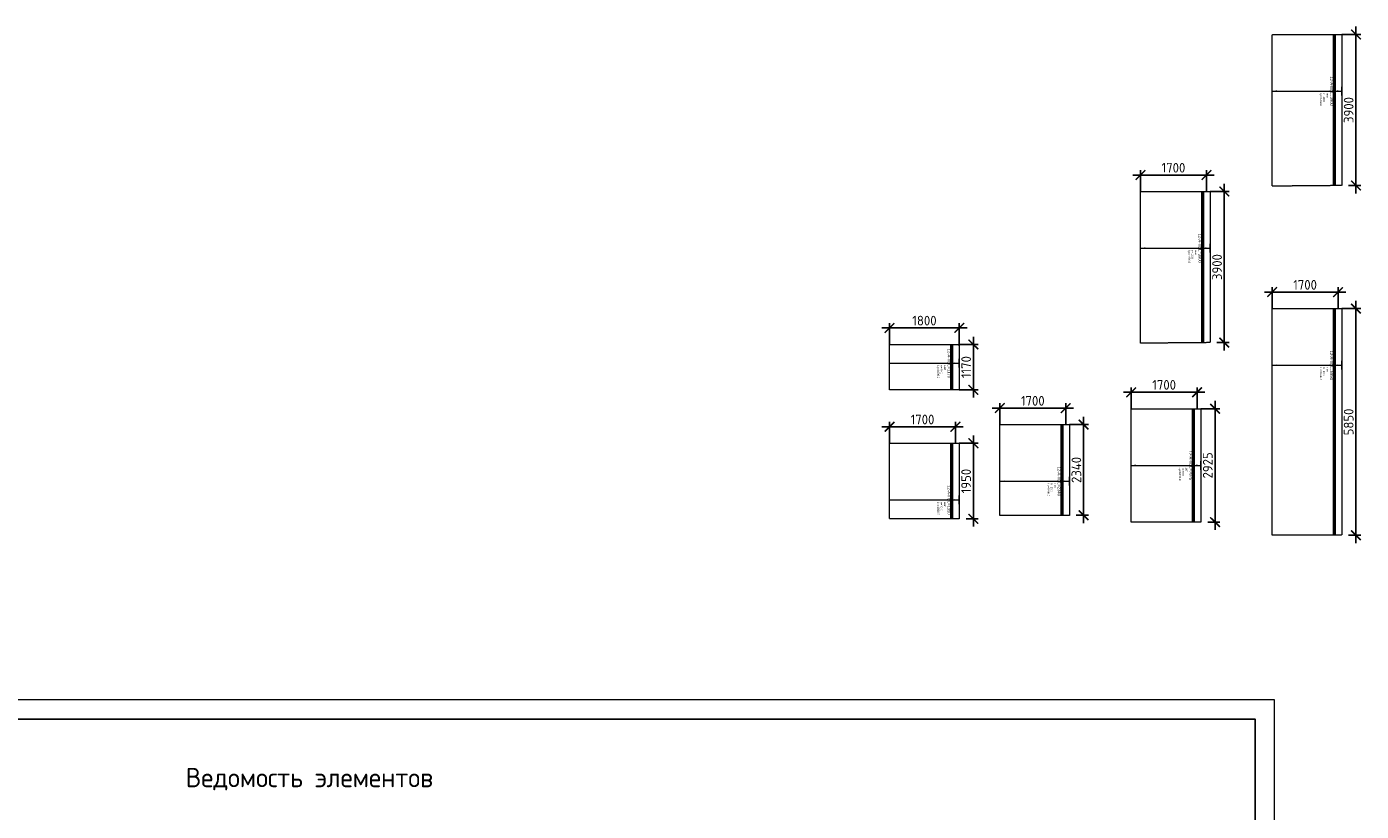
# Model space of a CAD drawing. Header units: millimetres. Extents: x -386473 to 311666, y -59273 to 291770.
# Tile 87 of 132: x 55259 to 89685, y 35069 to 55317. Entities that reach past the tile are written whole.
import ezdxf
from ezdxf.enums import TextEntityAlignment as Align

# ---------------------------------------------------------------- set-up
doc = ezdxf.new("R2010")
doc.units = ezdxf.units.MM
doc.set_wipeout_variables(frame=1)
doc.linetypes.add('01 Штриховая _4 мм_', pattern=[6, 3.5, -2.5])
doc.linetypes.add('GOST2.303 4', pattern=[7, 5, -2, 0])
for name, color, linetype, lineweight in [('АрмСтер', 2, 'Continuous', 50), ('контур распр. стерхней', 2, 'GOST2.303 4', 20), ('РАЗМЕРЫ', 1, 'Continuous', 9), ('ТОНКИЕ', 7, 'Continuous', 9)]:
    doc.layers.add(name, color=color, linetype=linetype, lineweight=lineweight)
doc.layers.add('АрмСтер_атрибуты', color=2, linetype='Continuous', lineweight=0, plot=False)
doc.layers.add('ТОЛСТЫЕ_ОСНОВНЫЕ', color=6, linetype='Continuous')
doc.styles.add('GOST-2.304_Type-B', font='GOST_Common.ttf')
doc.styles.get("Standard").update_dxf_attribs({"font": 'arial.ttf'})
doc.styles.add('Аннотативный', font='arial.ttf')
doc.dimstyles.new('СПДС', dxfattribs={"dimscale": 100, "dimtxt": 2.5, "dimasz": 2.5, "dimexe": 1.25, "dimexo": 0, "dimtad": 1, "dimdec": 0, "dimtxsty": 'GOST-2.304_Type-B', "dimblk": 'ARCHTICK', "dimcen": 2.5, "dimdle": 2, "dimadec": 0, "dimazin": 2, "dimtfac": 0.75, "dimtdec": 0, "dimtmove": 1, "dimatfit": 3, "dimfxl": 1, "dimtolj": 1, "dimarcsym": 1})

# ---------------------------------------------------------------- blocks, each defined once
blk = doc.blocks.new('*U51')
at = {"layer": 'РАЗМЕРЫ'}
for p, q in [((112, 200), (-112, 200)), ((112, -1600), (-112, -1600))]:
    blk.add_line(p, q, dxfattribs=at)
at = {"layer": 'РАЗМЕРЫ', "ltscale": 15}
blk.add_line((0, -1600), (0, 200), dxfattribs=at)
at = {"layer": 'РАЗМЕРЫ'}
for points in [[(0, 200), (21, 75), (-21, 75)], [(0, -1600), (21, -1475), (-21, -1475)]]:
    blk.add_solid(points, dxfattribs=at)
at = {"layer": 'АрмСтер_атрибуты', "color": 215, "ltscale": 15, "style": 'Аннотативный'}
for s, p in [('Lр=', (50, -368)), ('шаг', (51, -194)), ('n=', (51, -285))]:
    blk.add_text(s, height=50, dxfattribs=at).set_placement(p)
at = {"layer": 'АрмСтер_атрибуты', "color": 215, "style": 'Аннотативный'}
for tag, p, flags in [('КОЛ', (138, -285), 8), ('ШИРИНА', (173, -368), 8), ('ШАГ', (191, -194), 10)]:
    blk.add_attdef(tag, p, '', height=50, dxfattribs=dict(at, flags=flags))
at = {"layer": 'АрмСтер_атрибуты', "flags": 9}
for tag, p in [('МАССА', (-1034, -1010)), ('ОБОЗНАЧЕНИЕ', (-1034, -1124))]:
    blk.add_attdef(tag, p, '', height=75, dxfattribs=at)
at = {"linetype": 'Continuous', "lineweight": 0}
blk.add_wipeout([(35, 0), (28, 21), (11, 33), (-11, 33), (-28, 21), (-35, 0), (-28, -21), (-11, -33), (11, -33), (28, -21)], dxfattribs=at)
at = {"color": 0, "linetype": 'ByBlock', "lineweight": -2, "ltscale": 100}
blk.add_line((-1463, 0), (877, 0), dxfattribs=at)
at = {"layer": 'РАЗМЕРЫ'}
blk.add_circle((0, 0), 35, dxfattribs=at)
at = {"layer": 'АрмСтер_атрибуты', "style": 'Аннотативный', "flags": 8}
blk.add_attdef('ПОЗ', (110, 30), '', height=75, dxfattribs=at)
blk.add_attdef('НАИМЕНОВАНИЕ', text='', height=75, dxfattribs=at).set_placement((0, -29), align=Align.TOP_CENTER)
blk = doc.blocks.new('_ArchTick')
at = {"color": 0, "linetype": 'ByBlock', "const_width": 0.15}
blk.add_lwpolyline([(-0.5, -0.5), (0.5, 0.5)], dxfattribs=at)
blk = doc.blocks.new('*D189')
at = {"layer": 'DEFPOINTS', "color": 0, "transparency": 16777216}
for p in [(82160, 45048), (82522, 45048), (82332, 42708)]:
    blk.add_point(p, dxfattribs=at)
at = {"layer": 'РАЗМЕРЫ', "color": 0, "lineweight": -2, "transparency": 16777216}
for p, q in [((82522, 42508), (82522, 45248)), ((82160, 45048), (82647, 45048)), ((82332, 42708), (82647, 42708))]:
    blk.add_line(p, q, dxfattribs=at)
at = {"layer": 'РАЗМЕРЫ', "color": 0, "lineweight": -2, "transparency": 16777216, "xscale": 250, "yscale": 250, "zscale": 250}
for p, rotation in [((82522, 45048), 90), ((82522, 42708), 270)]:
    blk.add_blockref('_ArchTick', p, dxfattribs=dict(at, rotation=rotation))
at = {"layer": 'РАЗМЕРЫ', "color": 0, "lineweight": 0, "transparency": 16777216, "insert": (82335, 43878), "char_height": 250, "attachment_point": 5, "rotation": 90, "style": 'GOST-2.304_Type-B'}
blk.add_mtext('\\A1;2340', dxfattribs=at)
blk = doc.blocks.new('*D190')
at = {"layer": 'DEFPOINTS', "color": 0, "transparency": 16777216}
for p in [(80360, 45474), (80360, 45048), (82060, 45048)]:
    blk.add_point(p, dxfattribs=at)
at = {"layer": 'РАЗМЕРЫ', "color": 0, "lineweight": -2, "transparency": 16777216}
for p, q in [((82260, 45474), (80160, 45474)), ((80360, 45048), (80360, 45599)), ((82060, 45048), (82060, 45599))]:
    blk.add_line(p, q, dxfattribs=at)
at = {"layer": 'РАЗМЕРЫ', "color": 0, "lineweight": -2, "transparency": 16777216, "xscale": 250, "yscale": 250, "zscale": 250, "rotation": 180}
blk.add_blockref('_ArchTick', (80360, 45474), dxfattribs=at)
at = {"layer": 'РАЗМЕРЫ', "color": 0, "lineweight": -2, "transparency": 16777216, "xscale": 250, "yscale": 250, "zscale": 250}
blk.add_blockref('_ArchTick', (82060, 45474), dxfattribs=at)
at = {"layer": 'РАЗМЕРЫ', "color": 0, "lineweight": 0, "transparency": 16777216, "insert": (81210, 45662), "char_height": 250, "attachment_point": 5, "style": 'GOST-2.304_Type-B'}
blk.add_mtext('\\A1;1700', dxfattribs=at)
blk = doc.blocks.new('*U54')
at = {"layer": 'РАЗМЕРЫ'}
for p, q in [((112, 200), (-112, 200)), ((112, -1600), (-112, -1600))]:
    blk.add_line(p, q, dxfattribs=at)
at = {"layer": 'РАЗМЕРЫ', "ltscale": 15}
blk.add_line((0, -1600), (0, 200), dxfattribs=at)
at = {"layer": 'РАЗМЕРЫ'}
for points in [[(0, 200), (21, 75), (-21, 75)], [(0, -1600), (21, -1475), (-21, -1475)]]:
    blk.add_solid(points, dxfattribs=at)
at = {"layer": 'АрмСтер_атрибуты', "color": 215, "ltscale": 15, "style": 'Аннотативный'}
for s, p in [('Lр=', (50, -368)), ('шаг', (51, -194)), ('n=', (51, -285))]:
    blk.add_text(s, height=50, dxfattribs=at).set_placement(p)
at = {"layer": 'АрмСтер_атрибуты', "color": 215, "style": 'Аннотативный'}
for tag, p, flags in [('КОЛ', (138, -285), 8), ('ШИРИНА', (173, -368), 8), ('ШАГ', (191, -194), 10)]:
    blk.add_attdef(tag, p, '', height=50, dxfattribs=dict(at, flags=flags))
at = {"layer": 'АрмСтер_атрибуты', "flags": 9}
for tag, p in [('МАССА', (-1034, -1010)), ('ОБОЗНАЧЕНИЕ', (-1034, -1124))]:
    blk.add_attdef(tag, p, '', height=75, dxfattribs=at)
at = {"linetype": 'Continuous', "lineweight": 0}
blk.add_wipeout([(35, 0), (28, 21), (11, 33), (-11, 33), (-28, 21), (-35, 0), (-28, -21), (-11, -33), (11, -33), (28, -21)], dxfattribs=at)
at = {"color": 0, "linetype": 'ByBlock', "lineweight": -2, "ltscale": 100}
blk.add_line((-1463, 0), (487, 0), dxfattribs=at)
at = {"layer": 'РАЗМЕРЫ'}
blk.add_circle((0, 0), 35, dxfattribs=at)
at = {"layer": 'АрмСтер_атрибуты', "style": 'Аннотативный', "flags": 8}
blk.add_attdef('ПОЗ', (110, 30), '', height=75, dxfattribs=at)
blk.add_attdef('НАИМЕНОВАНИЕ', text='', height=75, dxfattribs=at).set_placement((0, -29), align=Align.TOP_CENTER)
blk = doc.blocks.new('*D191')
at = {"layer": 'DEFPOINTS', "color": 0, "transparency": 16777216}
for p in [(79316, 44566), (79679, 44566), (79489, 42616)]:
    blk.add_point(p, dxfattribs=at)
at = {"layer": 'РАЗМЕРЫ', "color": 0, "lineweight": -2, "transparency": 16777216}
for p, q in [((79679, 42416), (79679, 44766)), ((79316, 44566), (79804, 44566)), ((79489, 42616), (79804, 42616))]:
    blk.add_line(p, q, dxfattribs=at)
at = {"layer": 'РАЗМЕРЫ', "color": 0, "lineweight": -2, "transparency": 16777216, "xscale": 250, "yscale": 250, "zscale": 250}
for p, rotation in [((79679, 44566), 90), ((79679, 42616), 270)]:
    blk.add_blockref('_ArchTick', p, dxfattribs=dict(at, rotation=rotation))
at = {"layer": 'РАЗМЕРЫ', "color": 0, "lineweight": 0, "transparency": 16777216, "insert": (79491, 43591), "char_height": 250, "attachment_point": 5, "rotation": 90, "style": 'GOST-2.304_Type-B'}
blk.add_mtext('\\A1;1950', dxfattribs=at)
blk = doc.blocks.new('*D192')
at = {"layer": 'DEFPOINTS', "color": 0, "transparency": 16777216}
for p in [(77516, 44992), (77516, 44566), (79216, 44566)]:
    blk.add_point(p, dxfattribs=at)
at = {"layer": 'РАЗМЕРЫ', "color": 0, "lineweight": -2, "transparency": 16777216}
for p, q in [((77516, 44566), (77516, 45117)), ((79216, 44566), (79216, 45117)), ((79416, 44992), (77316, 44992))]:
    blk.add_line(p, q, dxfattribs=at)
at = {"layer": 'РАЗМЕРЫ', "color": 0, "lineweight": -2, "transparency": 16777216, "xscale": 250, "yscale": 250, "zscale": 250, "rotation": 180}
blk.add_blockref('_ArchTick', (77516, 44992), dxfattribs=at)
at = {"layer": 'РАЗМЕРЫ', "color": 0, "lineweight": -2, "transparency": 16777216, "xscale": 250, "yscale": 250, "zscale": 250}
blk.add_blockref('_ArchTick', (79216, 44992), dxfattribs=at)
at = {"layer": 'РАЗМЕРЫ', "color": 0, "lineweight": 0, "transparency": 16777216, "insert": (78366, 45180), "char_height": 250, "attachment_point": 5, "style": 'GOST-2.304_Type-B'}
blk.add_mtext('\\A1;1700', dxfattribs=at)
blk = doc.blocks.new('*U57')
at = {"layer": 'РАЗМЕРЫ'}
for p, q in [((112, 200), (-112, 200)), ((112, -1600), (-112, -1600))]:
    blk.add_line(p, q, dxfattribs=at)
at = {"layer": 'РАЗМЕРЫ', "ltscale": 15}
blk.add_line((0, -1600), (0, 200), dxfattribs=at)
at = {"layer": 'РАЗМЕРЫ'}
for points in [[(0, 200), (21, 75), (-21, 75)], [(0, -1600), (21, -1475), (-21, -1475)]]:
    blk.add_solid(points, dxfattribs=at)
at = {"layer": 'АрмСтер_атрибуты', "color": 215, "ltscale": 15, "style": 'Аннотативный'}
for s, p in [('Lр=', (50, -368)), ('шаг', (51, -194)), ('n=', (51, -285))]:
    blk.add_text(s, height=50, dxfattribs=at).set_placement(p)
at = {"layer": 'АрмСтер_атрибуты', "color": 215, "style": 'Аннотативный'}
for tag, p, flags in [('КОЛ', (138, -285), 8), ('ШИРИНА', (173, -368), 8), ('ШАГ', (191, -194), 10)]:
    blk.add_attdef(tag, p, '', height=50, dxfattribs=dict(at, flags=flags))
at = {"layer": 'АрмСтер_атрибуты', "flags": 9}
for tag, p in [('МАССА', (-1034, -1010)), ('ОБОЗНАЧЕНИЕ', (-1034, -1124))]:
    blk.add_attdef(tag, p, '', height=75, dxfattribs=at)
at = {"linetype": 'Continuous', "lineweight": 0}
blk.add_wipeout([(35, 0), (28, 21), (11, 33), (-11, 33), (-28, 21), (-35, 0), (-28, -21), (-11, -33), (11, -33), (28, -21)], dxfattribs=at)
at = {"color": 0, "linetype": 'ByBlock', "lineweight": -2, "ltscale": 100}
blk.add_line((-488, 0), (682, 0), dxfattribs=at)
at = {"layer": 'РАЗМЕРЫ'}
blk.add_circle((0, 0), 35, dxfattribs=at)
at = {"layer": 'АрмСтер_атрибуты', "style": 'Аннотативный', "flags": 8}
blk.add_attdef('ПОЗ', (110, 30), '', height=75, dxfattribs=at)
blk.add_attdef('НАИМЕНОВАНИЕ', text='', height=75, dxfattribs=at).set_placement((0, -29), align=Align.TOP_CENTER)
blk = doc.blocks.new('*D188')
at = {"layer": 'DEFPOINTS', "color": 0, "transparency": 16777216}
for p in [(79316, 47117), (79679, 47117), (79316, 45947)]:
    blk.add_point(p, dxfattribs=at)
at = {"layer": 'РАЗМЕРЫ', "color": 0, "lineweight": -2, "transparency": 16777216}
for p, q in [((79679, 45747), (79679, 47317)), ((79316, 47117), (79804, 47117)), ((79316, 45947), (79804, 45947))]:
    blk.add_line(p, q, dxfattribs=at)
at = {"layer": 'РАЗМЕРЫ', "color": 0, "lineweight": -2, "transparency": 16777216, "xscale": 250, "yscale": 250, "zscale": 250}
for p, rotation in [((79679, 47117), 90), ((79679, 45947), 270)]:
    blk.add_blockref('_ArchTick', p, dxfattribs=dict(at, rotation=rotation))
at = {"layer": 'РАЗМЕРЫ', "color": 0, "lineweight": 0, "transparency": 16777216, "insert": (79491, 46532), "char_height": 250, "attachment_point": 5, "rotation": 90, "style": 'GOST-2.304_Type-B'}
blk.add_mtext('\\A1;1170', dxfattribs=at)
blk = doc.blocks.new('*D193')
at = {"layer": 'DEFPOINTS', "color": 0, "transparency": 16777216}
for p in [(77516, 47543), (77516, 47117), (79316, 47082)]:
    blk.add_point(p, dxfattribs=at)
at = {"layer": 'РАЗМЕРЫ', "color": 0, "lineweight": -2, "transparency": 16777216}
for p, q in [((79516, 47543), (77316, 47543)), ((77516, 47117), (77516, 47668)), ((79316, 47082), (79316, 47668))]:
    blk.add_line(p, q, dxfattribs=at)
at = {"layer": 'РАЗМЕРЫ', "color": 0, "lineweight": -2, "transparency": 16777216, "xscale": 250, "yscale": 250, "zscale": 250, "rotation": 180}
blk.add_blockref('_ArchTick', (77516, 47543), dxfattribs=at)
at = {"layer": 'РАЗМЕРЫ', "color": 0, "lineweight": -2, "transparency": 16777216, "xscale": 250, "yscale": 250, "zscale": 250}
blk.add_blockref('_ArchTick', (79316, 47543), dxfattribs=at)
at = {"layer": 'РАЗМЕРЫ', "color": 0, "lineweight": 0, "transparency": 16777216, "insert": (78416, 47731), "char_height": 250, "attachment_point": 5, "style": 'GOST-2.304_Type-B'}
blk.add_mtext('\\A1;1800', dxfattribs=at)
blk = doc.blocks.new('*U47')
at = {"layer": 'РАЗМЕРЫ'}
for p, q in [((112, 200), (-112, 200)), ((112, -1600), (-112, -1600))]:
    blk.add_line(p, q, dxfattribs=at)
at = {"layer": 'РАЗМЕРЫ', "ltscale": 15}
blk.add_line((0, -1600), (0, 200), dxfattribs=at)
at = {"layer": 'РАЗМЕРЫ'}
for points in [[(0, 200), (21, 75), (-21, 75)], [(0, -1600), (21, -1475), (-21, -1475)]]:
    blk.add_solid(points, dxfattribs=at)
at = {"layer": 'АрмСтер_атрибуты', "color": 215, "ltscale": 15, "style": 'Аннотативный'}
for s, p in [('Lр=', (50, -368)), ('шаг', (51, -194)), ('n=', (51, -285))]:
    blk.add_text(s, height=50, dxfattribs=at).set_placement(p)
at = {"layer": 'АрмСтер_атрибуты', "color": 215, "style": 'Аннотативный'}
for tag, p, flags in [('КОЛ', (138, -285), 8), ('ШИРИНА', (173, -368), 8), ('ШАГ', (191, -194), 10)]:
    blk.add_attdef(tag, p, '', height=50, dxfattribs=dict(at, flags=flags))
at = {"layer": 'АрмСтер_атрибуты', "flags": 9}
for tag, p in [('МАССА', (-1034, -1010)), ('ОБОЗНАЧЕНИЕ', (-1034, -1124))]:
    blk.add_attdef(tag, p, '', height=75, dxfattribs=at)
at = {"linetype": 'Continuous', "lineweight": 0}
blk.add_wipeout([(35, 0), (28, 21), (11, 33), (-11, 33), (-28, 21), (-35, 0), (-28, -21), (-11, -33), (11, -33), (28, -21)], dxfattribs=at)
at = {"color": 0, "linetype": 'ByBlock', "lineweight": -2, "ltscale": 100}
blk.add_line((-1463, 0), (1462, 0), dxfattribs=at)
at = {"layer": 'РАЗМЕРЫ'}
blk.add_circle((0, 0), 35, dxfattribs=at)
at = {"layer": 'АрмСтер_атрибуты', "style": 'Аннотативный', "flags": 8}
blk.add_attdef('ПОЗ', (110, 30), '', height=75, dxfattribs=at)
blk.add_attdef('НАИМЕНОВАНИЕ', text='', height=75, dxfattribs=at).set_placement((0, -29), align=Align.TOP_CENTER)
blk = doc.blocks.new('*D194')
at = {"layer": 'DEFPOINTS', "color": 0, "transparency": 16777216}
for p in [(85549, 45458), (85912, 45458), (85722, 42533)]:
    blk.add_point(p, dxfattribs=at)
at = {"layer": 'РАЗМЕРЫ', "color": 0, "lineweight": -2, "transparency": 16777216}
for p, q in [((85549, 45458), (86037, 45458)), ((85912, 42333), (85912, 45658)), ((85722, 42533), (86037, 42533))]:
    blk.add_line(p, q, dxfattribs=at)
at = {"layer": 'РАЗМЕРЫ', "color": 0, "lineweight": -2, "transparency": 16777216, "xscale": 250, "yscale": 250, "zscale": 250}
for p, rotation in [((85912, 45458), 90), ((85912, 42533), 270)]:
    blk.add_blockref('_ArchTick', p, dxfattribs=dict(at, rotation=rotation))
at = {"layer": 'РАЗМЕРЫ', "color": 0, "lineweight": 0, "transparency": 16777216, "insert": (85724, 43996), "char_height": 250, "attachment_point": 5, "rotation": 90, "style": 'GOST-2.304_Type-B'}
blk.add_mtext('\\A1;2925', dxfattribs=at)
blk = doc.blocks.new('*D195')
at = {"layer": 'DEFPOINTS', "color": 0, "transparency": 16777216}
for p in [(83749, 45884), (83749, 45458), (85450, 45458)]:
    blk.add_point(p, dxfattribs=at)
at = {"layer": 'РАЗМЕРЫ', "color": 0, "lineweight": -2, "transparency": 16777216}
for p, q in [((85650, 45884), (83549, 45884)), ((83749, 45458), (83749, 46009)), ((85450, 45458), (85450, 46009))]:
    blk.add_line(p, q, dxfattribs=at)
at = {"layer": 'РАЗМЕРЫ', "color": 0, "lineweight": -2, "transparency": 16777216, "xscale": 250, "yscale": 250, "zscale": 250, "rotation": 180}
blk.add_blockref('_ArchTick', (83749, 45884), dxfattribs=at)
at = {"layer": 'РАЗМЕРЫ', "color": 0, "lineweight": -2, "transparency": 16777216, "xscale": 250, "yscale": 250, "zscale": 250}
blk.add_blockref('_ArchTick', (85450, 45884), dxfattribs=at)
at = {"layer": 'РАЗМЕРЫ', "color": 0, "lineweight": 0, "transparency": 16777216, "insert": (84599, 46072), "char_height": 250, "attachment_point": 5, "style": 'GOST-2.304_Type-B'}
blk.add_mtext('\\A1;1700', dxfattribs=at)
blk = doc.blocks.new('*U62')
at = {"layer": 'РАЗМЕРЫ'}
for p, q in [((112, 200), (-112, 200)), ((112, -1600), (-112, -1600))]:
    blk.add_line(p, q, dxfattribs=at)
at = {"layer": 'РАЗМЕРЫ', "ltscale": 15}
blk.add_line((0, -1600), (0, 200), dxfattribs=at)
at = {"layer": 'РАЗМЕРЫ'}
for points in [[(0, 200), (21, 75), (-21, 75)], [(0, -1600), (21, -1475), (-21, -1475)]]:
    blk.add_solid(points, dxfattribs=at)
at = {"layer": 'АрмСтер_атрибуты', "color": 215, "ltscale": 15, "style": 'Аннотативный'}
for s, p in [('Lр=', (50, -368)), ('шаг', (51, -194)), ('n=', (51, -285))]:
    blk.add_text(s, height=50, dxfattribs=at).set_placement(p)
at = {"layer": 'АрмСтер_атрибуты', "color": 215, "style": 'Аннотативный'}
for tag, p, flags in [('КОЛ', (138, -285), 8), ('ШИРИНА', (173, -368), 8), ('ШАГ', (191, -194), 10)]:
    blk.add_attdef(tag, p, '', height=50, dxfattribs=dict(at, flags=flags))
at = {"layer": 'АрмСтер_атрибуты', "flags": 9}
for tag, p in [('МАССА', (-1034, -1010)), ('ОБОЗНАЧЕНИЕ', (-1034, -1124))]:
    blk.add_attdef(tag, p, '', height=75, dxfattribs=at)
at = {"linetype": 'Continuous', "lineweight": 0}
blk.add_wipeout([(35, 0), (28, 21), (11, 33), (-11, 33), (-28, 21), (-35, 0), (-28, -21), (-11, -33), (11, -33), (28, -21)], dxfattribs=at)
at = {"color": 0, "linetype": 'ByBlock', "lineweight": -2, "ltscale": 100}
blk.add_line((-1463, 0), (2437, 0), dxfattribs=at)
at = {"layer": 'РАЗМЕРЫ'}
blk.add_circle((0, 0), 35, dxfattribs=at)
at = {"layer": 'АрмСтер_атрибуты', "style": 'Аннотативный', "flags": 8}
blk.add_attdef('ПОЗ', (110, 30), '', height=75, dxfattribs=at)
blk.add_attdef('НАИМЕНОВАНИЕ', text='', height=75, dxfattribs=at).set_placement((0, -29), align=Align.TOP_CENTER)
blk = doc.blocks.new('*D196')
at = {"layer": 'DEFPOINTS', "color": 0, "transparency": 16777216}
for p in [(89184, 55117), (89547, 55117), (89357, 51216)]:
    blk.add_point(p, dxfattribs=at)
at = {"layer": 'РАЗМЕРЫ', "color": 0, "lineweight": -2, "transparency": 16777216}
for p, q in [((89184, 55117), (89672, 55117)), ((89547, 51016), (89547, 55317)), ((89357, 51216), (89672, 51216))]:
    blk.add_line(p, q, dxfattribs=at)
at = {"layer": 'РАЗМЕРЫ', "color": 0, "lineweight": -2, "transparency": 16777216, "xscale": 250, "yscale": 250, "zscale": 250}
for p, rotation in [((89547, 55117), 90), ((89547, 51216), 270)]:
    blk.add_blockref('_ArchTick', p, dxfattribs=dict(at, rotation=rotation))
at = {"layer": 'РАЗМЕРЫ', "color": 0, "lineweight": 0, "transparency": 16777216, "insert": (89359, 53166), "char_height": 250, "attachment_point": 5, "rotation": 90, "style": 'GOST-2.304_Type-B'}
blk.add_mtext('\\A1;3900', dxfattribs=at)
blk = doc.blocks.new('*U65')
at = {"layer": 'РАЗМЕРЫ'}
for p, q in [((112, 200), (-112, 200)), ((112, -1600), (-112, -1600))]:
    blk.add_line(p, q, dxfattribs=at)
at = {"layer": 'РАЗМЕРЫ', "ltscale": 15}
blk.add_line((0, -1600), (0, 200), dxfattribs=at)
at = {"layer": 'РАЗМЕРЫ'}
for points in [[(0, 200), (21, 75), (-21, 75)], [(0, -1600), (21, -1475), (-21, -1475)]]:
    blk.add_solid(points, dxfattribs=at)
at = {"layer": 'АрмСтер_атрибуты', "color": 215, "ltscale": 15, "style": 'Аннотативный'}
for s, p in [('Lр=', (50, -368)), ('шаг', (51, -194)), ('n=', (51, -285))]:
    blk.add_text(s, height=50, dxfattribs=at).set_placement(p)
at = {"layer": 'АрмСтер_атрибуты', "color": 215, "style": 'Аннотативный'}
for tag, p, flags in [('КОЛ', (138, -285), 8), ('ШИРИНА', (173, -368), 8), ('ШАГ', (191, -194), 10)]:
    blk.add_attdef(tag, p, '', height=50, dxfattribs=dict(at, flags=flags))
at = {"layer": 'АрмСтер_атрибуты', "flags": 9}
for tag, p in [('МАССА', (-1034, -1010)), ('ОБОЗНАЧЕНИЕ', (-1034, -1124))]:
    blk.add_attdef(tag, p, '', height=75, dxfattribs=at)
at = {"linetype": 'Continuous', "lineweight": 0}
blk.add_wipeout([(35, 0), (28, 21), (11, 33), (-11, 33), (-28, 21), (-35, 0), (-28, -21), (-11, -33), (11, -33), (28, -21)], dxfattribs=at)
at = {"color": 0, "linetype": 'ByBlock', "lineweight": -2, "ltscale": 100}
blk.add_line((-1463, 0), (4387, 0), dxfattribs=at)
at = {"layer": 'РАЗМЕРЫ'}
blk.add_circle((0, 0), 35, dxfattribs=at)
at = {"layer": 'АрмСтер_атрибуты', "style": 'Аннотативный', "flags": 8}
blk.add_attdef('ПОЗ', (110, 30), '', height=75, dxfattribs=at)
blk.add_attdef('НАИМЕНОВАНИЕ', text='', height=75, dxfattribs=at).set_placement((0, -29), align=Align.TOP_CENTER)
blk = doc.blocks.new('*D197')
at = {"layer": 'DEFPOINTS', "color": 0, "transparency": 16777216}
for p in [(89184, 48041), (89547, 48041), (89357, 42191)]:
    blk.add_point(p, dxfattribs=at)
at = {"layer": 'РАЗМЕРЫ', "color": 0, "lineweight": -2, "transparency": 16777216}
for p, q in [((89547, 41991), (89547, 48241)), ((89184, 48041), (89672, 48041)), ((89357, 42191), (89672, 42191))]:
    blk.add_line(p, q, dxfattribs=at)
at = {"layer": 'РАЗМЕРЫ', "color": 0, "lineweight": -2, "transparency": 16777216, "xscale": 250, "yscale": 250, "zscale": 250}
for p, rotation in [((89547, 48041), 90), ((89547, 42191), 270)]:
    blk.add_blockref('_ArchTick', p, dxfattribs=dict(at, rotation=rotation))
at = {"layer": 'РАЗМЕРЫ', "color": 0, "lineweight": 0, "transparency": 16777216, "insert": (89359, 45116), "char_height": 250, "attachment_point": 5, "rotation": 90, "style": 'GOST-2.304_Type-B'}
blk.add_mtext('\\A1;5850', dxfattribs=at)
blk = doc.blocks.new('*D198')
at = {"layer": 'DEFPOINTS', "color": 0, "transparency": 16777216}
for p in [(87384, 48468), (87384, 48041), (89084, 48041)]:
    blk.add_point(p, dxfattribs=at)
at = {"layer": 'РАЗМЕРЫ', "color": 0, "lineweight": -2, "transparency": 16777216}
for p, q in [((87384, 48041), (87384, 48593)), ((89084, 48041), (89084, 48593)), ((89284, 48468), (87184, 48468))]:
    blk.add_line(p, q, dxfattribs=at)
at = {"layer": 'РАЗМЕРЫ', "color": 0, "lineweight": -2, "transparency": 16777216, "xscale": 250, "yscale": 250, "zscale": 250, "rotation": 180}
blk.add_blockref('_ArchTick', (87384, 48468), dxfattribs=at)
at = {"layer": 'РАЗМЕРЫ', "color": 0, "lineweight": -2, "transparency": 16777216, "xscale": 250, "yscale": 250, "zscale": 250}
blk.add_blockref('_ArchTick', (89084, 48468), dxfattribs=at)
at = {"layer": 'РАЗМЕРЫ', "color": 0, "lineweight": 0, "transparency": 16777216, "insert": (88234, 48655), "char_height": 250, "attachment_point": 5, "style": 'GOST-2.304_Type-B'}
blk.add_mtext('\\A1;1700', dxfattribs=at)
blk = doc.blocks.new('*D199')
at = {"layer": 'DEFPOINTS', "color": 0, "transparency": 16777216}
for p in [(85789, 51063), (86151, 51063), (85961, 47163)]:
    blk.add_point(p, dxfattribs=at)
at = {"layer": 'РАЗМЕРЫ', "color": 0, "lineweight": -2, "transparency": 16777216}
for p, q in [((85789, 51063), (86276, 51063)), ((86151, 46963), (86151, 51263)), ((85961, 47163), (86276, 47163))]:
    blk.add_line(p, q, dxfattribs=at)
at = {"layer": 'РАЗМЕРЫ', "color": 0, "lineweight": -2, "transparency": 16777216, "xscale": 250, "yscale": 250, "zscale": 250}
for p, rotation in [((86151, 51063), 90), ((86151, 47163), 270)]:
    blk.add_blockref('_ArchTick', p, dxfattribs=dict(at, rotation=rotation))
at = {"layer": 'РАЗМЕРЫ', "color": 0, "lineweight": 0, "transparency": 16777216, "insert": (85964, 49113), "char_height": 250, "attachment_point": 5, "rotation": 90, "style": 'GOST-2.304_Type-B'}
blk.add_mtext('\\A1;3900', dxfattribs=at)
blk = doc.blocks.new('*D200')
at = {"layer": 'DEFPOINTS', "color": 0, "transparency": 16777216}
for p in [(83989, 51489), (83989, 51063), (85689, 51063)]:
    blk.add_point(p, dxfattribs=at)
at = {"layer": 'РАЗМЕРЫ', "color": 0, "lineweight": -2, "transparency": 16777216}
for p, q in [((85889, 51489), (83789, 51489)), ((83989, 51063), (83989, 51614)), ((85689, 51063), (85689, 51614))]:
    blk.add_line(p, q, dxfattribs=at)
at = {"layer": 'РАЗМЕРЫ', "color": 0, "lineweight": -2, "transparency": 16777216, "xscale": 250, "yscale": 250, "zscale": 250, "rotation": 180}
blk.add_blockref('_ArchTick', (83989, 51489), dxfattribs=at)
at = {"layer": 'РАЗМЕРЫ', "color": 0, "lineweight": -2, "transparency": 16777216, "xscale": 250, "yscale": 250, "zscale": 250}
blk.add_blockref('_ArchTick', (85689, 51489), dxfattribs=at)
at = {"layer": 'РАЗМЕРЫ', "color": 0, "lineweight": 0, "transparency": 16777216, "insert": (84839, 51677), "char_height": 250, "attachment_point": 5, "style": 'GOST-2.304_Type-B'}
blk.add_mtext('\\A1;1700', dxfattribs=at)
blk = doc.blocks.new('*U44')
at = {"layer": 'ТОЛСТЫЕ_ОСНОВНЫЕ', "color": 6}
blk.add_lwpolyline([(20, 5), (886, 5), (886, 415), (20, 415)], close=True, dxfattribs=at)
at = {"layer": 'ТОНКИЕ'}
blk.add_lwpolyline([(0, 0), (891, 0), (891, 420), (0, 420)], close=True, dxfattribs=at)

msp = doc.modelspace()

# ---------------------------------------------------------------- linework, layer by layer
at = {"layer": 'контур распр. стерхней', "linetype": '01 Штриховая _4 мм_'}
for points in [[(87384.1, 51200.8), (87384.1, 55116.6), (89184.1, 55116.5), (89184.1, 51216.5)], [(83988.8, 47147.6), (83988.8, 51063.4), (85788.8, 51063.4), (85788.8, 47163.4)], [(87384.1, 42191.5), (87384.1, 48041.5), (89184.1, 48041.5), (89184.1, 42191.5)], [(77516.1, 45947.4), (77516.1, 47117.4), (79316.1, 47117.4), (79316.1, 45947.4)], [(83749.3, 42533.2), (83749.3, 45458.2), (85549.3, 45458.2), (85549.3, 42533.2)], [(80359.6, 42703.5), (80359.6, 45048.1), (82159.6, 45048.1), (82159.6, 42703.5)], [(77516.1, 42616.4), (77516.1, 44566.4), (79316.1, 44566.4), (79316.1, 42616.4)]]:
    msp.add_lwpolyline(points, close=True, dxfattribs=at)

# ---------------------------------------------------------------- block references
at = {"xscale": 100, "yscale": 100, "zscale": 100}
msp.add_blockref('*U44', (-1651.7, -4054.4), dxfattribs=at)

# ---------------------------------------------------------------- texts
at = {"layer": 'РАЗМЕРЫ', "color": 0, "style": 'GOST-2.304_Type-B'}
msp.add_text('Ведомость элементов', height=500, dxfattribs=at).set_placement((59361.4, 35690.5))

# ---------------------------------------------------------------- next in the draw order: block references
at = {"layer": 'АрмСтер', "ltscale": 15}
ref = msp.add_blockref('*U62', (88984.1, 53654), dxfattribs=dict(at, rotation=270))
ref.add_attrib('НАИМЕНОВАНИЕ', '12-A-III, L=3900', dxfattribs={"layer": 'АрмСтер_атрибуты', "height": 75, "rotation": 270, "style": 'Аннотативный', "flags": 8}).set_placement((88954.7, 53654), align=Align.TOP_CENTER)
ref.add_attrib('КОЛ', '10.0', (88699, 53516), dxfattribs={"layer": 'АрмСтер_атрибуты', "color": 215, "height": 50, "rotation": 270, "style": 'Аннотативный', "flags": 8})
ref.add_attrib('ШИРИНА', '1800.0', (88616.3, 53481.2), dxfattribs={"layer": 'АрмСтер_атрибуты', "color": 215, "height": 50, "rotation": 270, "style": 'Аннотативный', "flags": 8})
ref = msp.add_blockref('*U62', (85588.8, 49600.9), dxfattribs=dict(at, rotation=270))
ref.add_attrib('НАИМЕНОВАНИЕ', '12-A-III, L=3900', dxfattribs={"layer": 'АрмСтер_атрибуты', "height": 75, "rotation": 270, "style": 'Аннотативный', "flags": 8}).set_placement((85559.5, 49600.9), align=Align.TOP_CENTER)
ref.add_attrib('КОЛ', '10.0', (85303.7, 49462.8), dxfattribs={"layer": 'АрмСтер_атрибуты', "color": 215, "height": 50, "rotation": 270, "style": 'Аннотативный', "flags": 8})
ref.add_attrib('ШИРИНА', '1800.0', (85221, 49428), dxfattribs={"layer": 'АрмСтер_атрибуты', "color": 215, "height": 50, "rotation": 270, "style": 'Аннотативный', "flags": 8})
ref = msp.add_blockref('*U65', (88984.1, 46579), dxfattribs=dict(at, rotation=270))
ref.add_attrib('НАИМЕНОВАНИЕ', '12-A-III, L=5850', dxfattribs={"layer": 'АрмСтер_атрибуты', "height": 75, "rotation": 270, "style": 'Аннотативный', "flags": 8}).set_placement((88954.7, 46579), align=Align.TOP_CENTER)
ref.add_attrib('КОЛ', '10.0', (88699, 46440.9), dxfattribs={"layer": 'АрмСтер_атрибуты', "color": 215, "height": 50, "rotation": 270, "style": 'Аннотативный', "flags": 8})
ref.add_attrib('ШИРИНА', '1800.0', (88616.3, 46406.1), dxfattribs={"layer": 'АрмСтер_атрибуты', "color": 215, "height": 50, "rotation": 270, "style": 'Аннотативный', "flags": 8})
ref = msp.add_blockref('*U57', (79116.1, 46629.9), dxfattribs=dict(at, rotation=270))
ref.add_attrib('НАИМЕНОВАНИЕ', '12-A-III, L=1170', dxfattribs={"layer": 'АрмСтер_атрибуты', "height": 75, "rotation": 270, "style": 'Аннотативный', "flags": 8}).set_placement((79086.8, 46629.9), align=Align.TOP_CENTER)
ref.add_attrib('КОЛ', '10.0', (78831, 46491.8), dxfattribs={"layer": 'АрмСтер_атрибуты', "color": 215, "height": 50, "rotation": 270, "style": 'Аннотативный', "flags": 8})
ref.add_attrib('ШИРИНА', '1800.0', (78748.3, 46457), dxfattribs={"layer": 'АрмСтер_атрибуты', "color": 215, "height": 50, "rotation": 270, "style": 'Аннотативный', "flags": 8})
ref = msp.add_blockref('*U47', (85349.3, 43995.7), dxfattribs=dict(at, rotation=270))
ref.add_attrib('НАИМЕНОВАНИЕ', '12-A-III, L=2925', dxfattribs={"layer": 'АрмСтер_атрибуты', "height": 75, "rotation": 270, "style": 'Аннотативный', "flags": 8}).set_placement((85320, 43995.7), align=Align.TOP_CENTER)
ref.add_attrib('КОЛ', '10.0', (85064.2, 43857.7), dxfattribs={"layer": 'АрмСтер_атрибуты', "color": 215, "height": 50, "rotation": 270, "style": 'Аннотативный', "flags": 8})
ref.add_attrib('ШИРИНА', '1800.0', (84981.5, 43822.8), dxfattribs={"layer": 'АрмСтер_атрибуты', "color": 215, "height": 50, "rotation": 270, "style": 'Аннотативный', "flags": 8})
ref = msp.add_blockref('*U51', (81959.6, 43585.6), dxfattribs=dict(at, rotation=270))
ref.add_attrib('НАИМЕНОВАНИЕ', '12-A-III, L=2340', dxfattribs={"layer": 'АрмСтер_атрибуты', "height": 75, "rotation": 270, "style": 'Аннотативный', "flags": 8}).set_placement((81930.3, 43585.6), align=Align.TOP_CENTER)
ref.add_attrib('КОЛ', '10.0', (81674.5, 43447.5), dxfattribs={"layer": 'АрмСтер_атрибуты', "color": 215, "height": 50, "rotation": 270, "style": 'Аннотативный', "flags": 8})
ref.add_attrib('ШИРИНА', '1800.0', (81591.8, 43412.7), dxfattribs={"layer": 'АрмСтер_атрибуты', "color": 215, "height": 50, "rotation": 270, "style": 'Аннотативный', "flags": 8})
ref = msp.add_blockref('*U54', (79116.1, 43103.9), dxfattribs=dict(at, rotation=270))
ref.add_attrib('НАИМЕНОВАНИЕ', '12-A-III, L=1950', dxfattribs={"layer": 'АрмСтер_атрибуты', "height": 75, "rotation": 270, "style": 'Аннотативный', "flags": 8}).set_placement((79086.8, 43103.9), align=Align.TOP_CENTER)
ref.add_attrib('КОЛ', '10.0', (78831, 42965.9), dxfattribs={"layer": 'АрмСтер_атрибуты', "color": 215, "height": 50, "rotation": 270, "style": 'Аннотативный', "flags": 8})
ref.add_attrib('ШИРИНА', '1800.0', (78748.3, 42931.1), dxfattribs={"layer": 'АрмСтер_атрибуты', "color": 215, "height": 50, "rotation": 270, "style": 'Аннотативный', "flags": 8})

# ---------------------------------------------------------------- next in the draw order: dimensions: what is measured, and where the dimension line sits
at = {"layer": 'РАЗМЕРЫ', "color": 1, "lineweight": 0}
for base, p1, p2, picture, middle in [((89546.6, 55116.5), (89356.8, 51216.3), (89184.1, 55116.5), '*D196', (89359.1, 53166.4)), ((86151.3, 51063.4), (85961.5, 47163.1), (85788.8, 51063.4), '*D199', (85963.8, 49113.3)), ((89546.6, 48041.5), (89356.8, 42191.2), (89184.1, 48041.5), '*D197', (89359.1, 45116.4)), ((79678.6, 47117.4), (79316.1, 45947.4), (79316.1, 47117.4), '*D188', (79491.1, 46532.4)), ((85911.9, 45458.2), (85722, 42533), (85549.3, 45458.2), '*D194', (85724.4, 43995.6)), ((82522.1, 45048.1), (82332.3, 42707.8), (82159.6, 45048.1), '*D189', (82334.6, 43878)), ((79678.6, 44566.4), (79488.8, 42616.2), (79316.1, 44566.4), '*D191', (79491.1, 43591.3))]:
    dim = msp.add_linear_dim(base=base, p1=p1, p2=p2, angle=270, dimstyle='СПДС', dxfattribs=at)
    dim.commit()
    dim.dimension.update_dxf_attribs({"geometry": picture, "text_midpoint": middle})
for base, p1, p2, picture, middle in [((83988.8, 51489.4), (85689, 51063.4), (83988.8, 51063.4), '*D200', (84838.9, 51676.9)), ((87384.1, 48467.5), (89084.3, 48041.5), (87384.1, 48041.5), '*D198', (88234.2, 48655)), ((77516.1, 47543.4), (79316.1, 47081.8), (77516.1, 47117.4), '*D193', (78416.1, 47730.9)), ((83749.3, 45884.3), (85449.5, 45458.2), (83749.3, 45458.2), '*D195', (84599.4, 46071.8)), ((80359.6, 45474.1), (82059.8, 45048.1), (80359.6, 45048.1), '*D190', (81209.7, 45661.6)), ((77516.1, 44992.5), (79216.3, 44566.4), (77516.1, 44566.4), '*D192', (78366.2, 45180))]:
    dim = msp.add_linear_dim(base=base, p1=p1, p2=p2, dimstyle='СПДС', dxfattribs=at)
    dim.commit()
    dim.dimension.update_dxf_attribs({"geometry": picture, "text_midpoint": middle})

doc.saveas('drawing.dxf')
